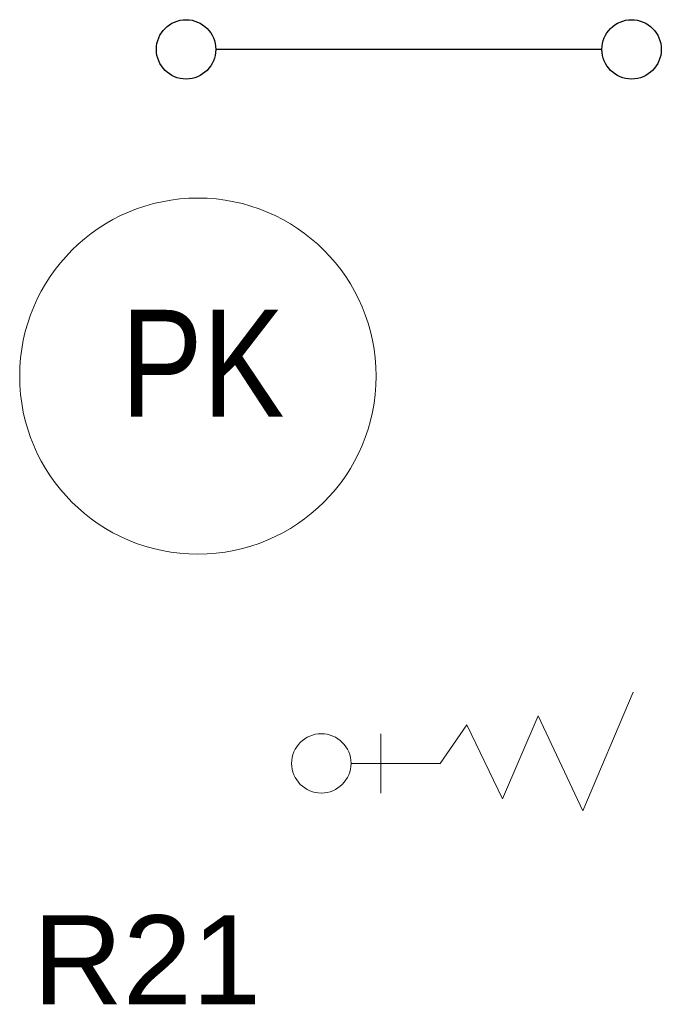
# Model space of a CAD drawing. Header units: millimetres. Extents: x 4946 to 18537, y -10559 to 785.
# Tile 61 of 74: x 8444 to 8552, y -598 to -433. Entities that reach past the tile are written whole.
import ezdxf

# ---------------------------------------------------------------- set-up
doc = ezdxf.new("R2010")
doc.units = ezdxf.units.MM
doc.linetypes.add('DIVIDEX2', pattern=[2.5, 1, -0.5, 0, -0.5, 0, -0.5])
for name, color, linetype, lineweight in [('_e_rozdzielnie', 16, 'Continuous', 35), ('mm_CO_opisy', 5, 'Continuous', 9), ('mm_grzejniki', 30, 'Continuous', 30), ('mm_sprężone', 7, 'Continuous', 50)]:
    doc.layers.add(name, color=color, linetype=linetype, lineweight=lineweight)
doc.styles.get("Standard").update_dxf_attribs({"font": 'arial.ttf'})

# ---------------------------------------------------------------- blocks, each defined once
blk = doc.blocks.new('opony')
at = {"layer": 'mm_sprężone', "color": 0, "lineweight": 9, "ltscale": 40}
for p, q in [((17057.5, -53790), (17057.5, -53780)), ((17052.5, -53790), (17062.5, -53790)), ((17057.5, -53790), (17057.5, -53795))]:
    blk.add_line(p, q, dxfattribs=at)
blk.add_lwpolyline([(17057.5, -53780), (17051, -53775.5), (17063.5, -53769.5), (17049.5, -53763.5), (17065.5, -53756), (17045.5, -53747.5)], dxfattribs=at)
blk.add_circle((17057.5, -53800), 5, dxfattribs=at)

msp = doc.modelspace()

# ---------------------------------------------------------------- linework, layer by layer
at = {"layer": 'mm_CO_opisy'}
msp.add_circle((8473.66, -492.62), 30, dxfattribs=at)
at = {"layer": 'mm_grzejniki'}
msp.add_line((8541.66, -437.57), (8476.66, -437.57), dxfattribs=at)
for centre in [(8471.66, -437.57), (8546.66, -437.57)]:
    msp.add_circle(centre, 5, dxfattribs=at)

# ---------------------------------------------------------------- block references
at = {"layer": 'mm_sprężone', "color": 0, "linetype": 'DIVIDEX2', "lineweight": 30, "rotation": 270}
msp.add_blockref('opony', (62294.43, 16499.65), dxfattribs=at)

# ---------------------------------------------------------------- texts
at = {"layer": '_e_rozdzielnie', "linetype": 'ByBlock'}
msp.add_text('%%UR21', height=15, dxfattribs=at).set_placement((8445.88, -598.44))
at = {"layer": 'mm_CO_opisy', "insert": (8460.71, -481.45), "char_height": 18, "attachment_point": 1}
msp.add_mtext_dynamic_manual_height_columns('{\\fArial Narrow|b0|i0|c238|p34;PK}', width=39.6329, gutter_width=1, heights=[0], dxfattribs=at)

doc.saveas('drawing.dxf')
